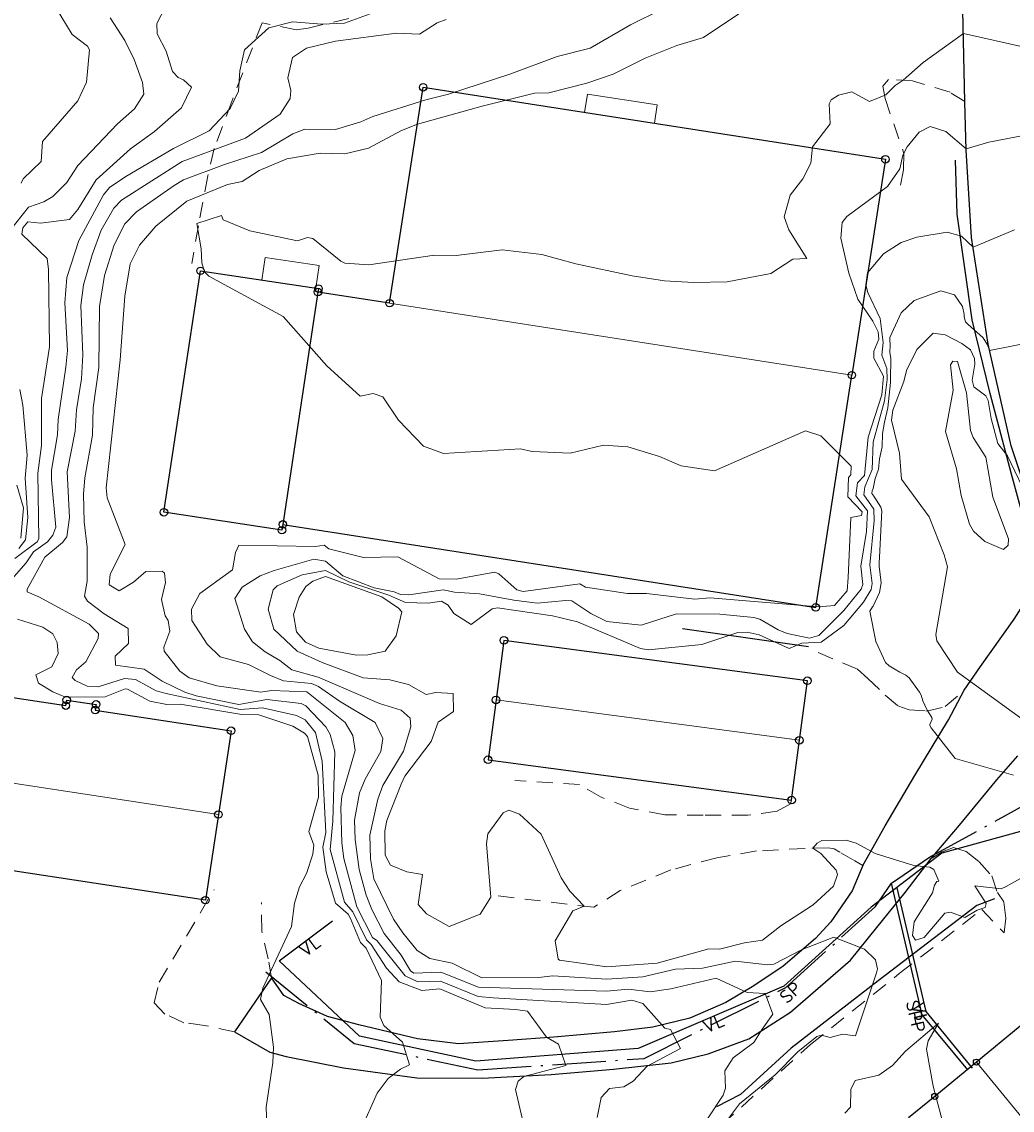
# Model space of a CAD drawing. Header units: metres. Extents: x 0 to 385757, y 0 to 6885278.
# Tile 13 of 108: x 308536 to 308629, y 6884103 to 6884204. Entities that reach past the tile are written whole.
import ezdxf

# ---------------------------------------------------------------- set-up
doc = ezdxf.new("R2010")
doc.units = ezdxf.units.M
doc.linetypes.add('Spillvann', pattern=[7, 5, -0.9, 0.2, -0.9])
doc.linetypes.add('STVEGKANT', pattern=[2.5, 1.5, -1])
for name, color, linetype, lineweight in [('_Hjelpelinjer', 7, 'Continuous', 0), ('K--DI---05041--TakoverbyggKant-OVERBYGG', 8, 'Continuous', 9), ('K--DI---05080--Bygningslinje-HUSDIV', 8, 'Continuous', 9), ('K--DI---05081--Taksprang-HUSDIV', 8, 'Continuous', 9), ('K--DI---07007--AnnetVegarealAvgrensning-STVEGKANT', 252, 'STVEGKANT', 20), ('K--DI---07018--Vegdekkekant-VKANT', 250, 'Continuous', 25), ('K--DI---08000--LednTraseseksjon-Spillvann', 3, 'Spillvann', 25), ('K--DI---08000--LednTraseseksjon-SPP', 3, 'Spillvann-Pump', 25), ('K--DI---08000--LednTraseseksjon-Vann', 5, 'Continuous', 25), ('K--DI---Høydekurve-KURVE', 8, 'Continuous', 9), ('K--DI---Høydekurve-TKURVE', 7, 'Continuous', 20), ('K--DI---Mønelinje-HUSDIV', 8, 'Continuous', 9)]:
    doc.layers.add(name, color=color, linetype=linetype, lineweight=lineweight)
for name, color, linetype in [('K--DI---', 7, 'Continuous'), ('K--DI---05009--TaksprangBunn', 9, 'Continuous'), ('K--DI---05014--Takkant-HUS_PRIKK', 8, 'Continuous'), ('K--DI---09111--KantUtsnitt', 9, 'Continuous'), ('K--DI---Gjerde', 9, 'Continuous'), ('K--DI---LednTraseseksjon-SP-Sosiinfo', 9, 'Continuous'), ('K--DI---LednTraseseksjon-SPP-Sosiinfo', 9, 'Continuous'), ('K--DI---LednTraseseksjon-VL-Sosiinfo', 9, 'Continuous'), ('K--DI---VegAnnenAvgrensning', 9, 'Continuous'), ('K--DI---VeggrøftÅpen', 153, 'Continuous')]:
    doc.layers.add(name, color=color, linetype=linetype)
doc.layers.add('K--DI---HUS_PRIKK', color=7, linetype='Continuous', true_color=0x000000)
doc.styles.add('Focus CAT', font='isocpeur.ttf')
doc.styles.get("Standard").update_dxf_attribs({"font": 'isocpeur.ttf'})
doc.linetypes.add('Spillvann-Pump', pattern='A,5,-1,[8,bds.shx,S=100,R=-90,X=-3.5,Y=0],0,-1', length=7)
doc.dimstyles.new('Civil Tools', dxfattribs={"dimtxt": 2.5, "dimasz": 3, "dimexe": 0, "dimexo": 0, "dimgap": 2, "dimtad": 1, "dimdec": 0, "dimzin": 0, "dimdsep": 46, "dimtxsty": 'Standard', "dimblk1": 'OBLIQUE', "dimblk2": 'OBLIQUE', "dimsah": 1, "dimtsz": 1.5, "dimcen": 4, "dimadec": 0, "dimazin": 0, "dimtfac": 1, "dimtdec": 4, "dimtix": 1, "dimtmove": 0, "dimatfit": 3, "dimfxl": 1, "dimtolj": 1, "dimtzin": 0, "dimarcsym": 0})

# ---------------------------------------------------------------- blocks, each defined once
blk = doc.blocks.new('BDS199')
at = {"layer": 'K--DI---'}
blk.add_circle((0, 0), 5, dxfattribs=at)
blk = doc.blocks.new('*D137')
at = {"layer": '_Hjelpelinjer', "color": 0, "linetype": 'Continuous', "lineweight": -2, "transparency": 16777216}
for p, q in [((308693.23, 6884473.63), (308693.23, 6884475.46)), ((308693.56, 6884473.03), (308693.23, 6884473.63)), ((308693.56, 6884472.4), (308693.56, 6884473.03))]:
    blk.add_line(p, q, dxfattribs=at)
at = {"layer": 'Defpoints', "color": 0, "linetype": 'Continuous', "transparency": 16777216}
for p in [(308693.23, 6884474.23), (308693.56, 6884472.4), (0, 0)]:
    blk.add_point(p, dxfattribs=at)
at = {"layer": '_Hjelpelinjer', "color": 0, "linetype": 'Continuous', "transparency": 16777216, "insert": (308692.9, 6884474.94), "char_height": 0.25, "attachment_point": 5, "rotation": 90}
blk.add_mtext('\\A1;308694', dxfattribs=at)
blk = doc.blocks.new('_Oblique')
at = {"color": 0, "linetype": 'ByBlock', "lineweight": -2}
blk.add_line((-0.5, -0.5), (0.5, 0.5), dxfattribs=at)
blk = doc.blocks.new('*D139')
at = {"layer": '_Hjelpelinjer', "color": 0, "linetype": 'Continuous', "lineweight": -2, "transparency": 16777216}
for p, q in [((308692.53, 6884448.54), (308693.13, 6884449.54)), ((308693.13, 6884449.54), (308695.18, 6884449.54)), ((308690.48, 6884448.54), (308692.53, 6884448.54))]:
    blk.add_line(p, q, dxfattribs=at)
at = {"layer": 'Defpoints', "color": 0, "linetype": 'Continuous', "transparency": 16777216}
for p in [(308693.73, 6884449.54), (308690.48, 6884448.54), (0, 0)]:
    blk.add_point(p, dxfattribs=at)
at = {"layer": '_Hjelpelinjer', "color": 0, "linetype": 'Continuous', "transparency": 16777216, "insert": (308694.55, 6884449.86), "char_height": 0.25, "attachment_point": 5}
blk.add_mtext('\\A1;6884449', dxfattribs=at)
blk = doc.blocks.new('*D141')
at = {"layer": '_Hjelpelinjer', "color": 0, "linetype": 'Continuous', "lineweight": -2, "transparency": 16777216}
for p, q in [((308672.53, 6884476.78), (308672.53, 6884478.58)), ((308672.25, 6884476.48), (308672.53, 6884476.78)), ((308672.25, 6884475.88), (308672.25, 6884476.48))]:
    blk.add_line(p, q, dxfattribs=at)
at = {"layer": 'Defpoints', "color": 0, "linetype": 'Continuous', "transparency": 16777216}
for p in [(308672.53, 6884477.38), (308672.25, 6884475.88), (0, 0)]:
    blk.add_point(p, dxfattribs=at)
at = {"layer": '_Hjelpelinjer', "color": 0, "linetype": 'Continuous', "transparency": 16777216, "insert": (308672.2, 6884478.08), "char_height": 0.25, "attachment_point": 5, "rotation": 90}
blk.add_mtext('\\A1;308672', dxfattribs=at)

msp = doc.modelspace()

# ---------------------------------------------------------------- linework, layer by layer
at = {"layer": 'K--DI---05009--TaksprangBunn', "linetype": 'Continuous'}
msp.add_polyline3d([(308563.9, 6884179.04, 18.19), (308560.62, 6884157.32, 18.2)], dxfattribs=at)
at = {"layer": 'K--DI---05014--Takkant-HUS_PRIKK', "elevation": 18.19, "flags": 128}
msp.add_lwpolyline([(308570.6, 6884178), (308563.9, 6884179.04)], dxfattribs=at)
at = {"layer": 'K--DI---05014--Takkant-HUS_PRIKK'}
for points in [[(308570.6, 6884178, 18.19), (308573.74, 6884198.18, 17.99), (308616.96, 6884191.45, 18.1), (308613.82, 6884171.27, 18.19)], [(308560.62, 6884157.32, 19.36), (308560.54, 6884156.78, 19.36), (308549.5, 6884158.45, 17.96), (308552.92, 6884181.02, 17.96), (308563.95, 6884179.36, 19.36), (308563.9, 6884179.04, 19.36)], [(308560.62, 6884157.32, 18.2), (308610.44, 6884149.56, 18.2), (308613.82, 6884171.27, 18.19)], [(308609.66, 6884142.7, 18.29), (308581.29, 6884146.48, 18.29), (308580.55, 6884140.91, 20.49), (308579.81, 6884135.32, 18.29), (308608.18, 6884131.55, 18.29), (308608.92, 6884137.14, 20.49), (308609.66, 6884142.7, 18.29)], [(308540.33, 6884140.38, 11.53), (308540.41, 6884140.9, 11.33), (308543.16, 6884140.49, 11.33), (308543.08, 6884139.96, 11.53), (308555.78, 6884138.03, 11.53), (308554.59, 6884130.2, 14.6), (308553.38, 6884122.19, 11.53), (308530.65, 6884125.65, 11.53), (308531.87, 6884133.66, 14.6), (308533.06, 6884141.49, 11.53), (308540.33, 6884140.38, 11.53)], [(308634.55, 6884088.02, 16.97), (308634.93, 6884087.56, 16.97), (308638.83, 6884090.76, 19.13), (308642.93, 6884094.12, 16.97), (308629.57, 6884110.41, 16.97), (308625.47, 6884107.05, 19.13), (308621.57, 6884103.85, 16.97), (308619.13, 6884101.85, 15.61), (308627.16, 6884092.07, 15.62), (308629.59, 6884094.07, 16.97), (308630.41, 6884093.06, 16.97)]]:
    msp.add_polyline3d(points, dxfattribs=at)
at = {"layer": 'K--DI---05041--TakoverbyggKant-OVERBYGG'}
for points in [[(308588.83, 6884195.83, 17.3), (308595.36, 6884194.81, 17.28), (308595.63, 6884196.54, 16.79), (308589.1, 6884197.55, 16.78), (308588.83, 6884195.83, 17.3)], [(308558.65, 6884180.16, 17.12), (308558.97, 6884182.27, 16.99), (308564.02, 6884181.51, 16.99), (308563.7, 6884179.39, 17.12), (308558.65, 6884180.16, 17.12)]]:
    msp.add_polyline3d(points, dxfattribs=at)
at = {"layer": 'K--DI---05080--Bygningslinje-HUSDIV', "elevation": 18.19, "flags": 128}
msp.add_lwpolyline([(308570.6, 6884178), (308613.82, 6884171.27)], dxfattribs=at)
at = {"layer": 'K--DI---05081--Taksprang-HUSDIV', "elevation": 19.36, "flags": 128}
msp.add_lwpolyline([(308563.9, 6884179.04), (308560.62, 6884157.32)], dxfattribs=at)
at = {"layer": 'K--DI---07007--AnnetVegarealAvgrensning-STVEGKANT'}
for points in [[(308566.8, 6884204.62, 11.97), (308562.99, 6884203.71, 12.05), (308561.88, 6884203.56, 12.02), (308558.68, 6884204.19, 11.81), (308555.84, 6884196.86, 11.79), (308554.19, 6884192.45, 11.76), (308553.61, 6884189.89, 11.79), (308552.72, 6884185.23, 11.87), (308552.12, 6884181.71, 11.8)], [(308617.25, 6884198.92, 11.87), (308616.72, 6884198.29, 12.01), (308616.92, 6884197.13, 12.12), (308618.69, 6884192, 12.04), (308618.66, 6884190.45, 11.95), (308618.36, 6884189.04, 11.83)], [(308624.39, 6884196.85, 12.65), (308623, 6884197.71, 12.46), (308619.49, 6884198.77, 12.08), (308617.25, 6884198.92, 11.87)], [(308614.34, 6884143.78, 14.59), (308609.87, 6884145.69, 14.45)], [(308614.34, 6884143.78, 14.59), (308615.32, 6884142.92, 14.65), (308616.95, 6884141.37, 14.75), (308618.12, 6884140.36, 14.79), (308619.17, 6884139.97, 14.9), (308620.81, 6884139.87, 15.19), (308622.55, 6884140.28, 15.49), (308624.32, 6884141.81, 15.77)], [(308608.18, 6884131.55, 14.18), (308608.09, 6884131.2, 14.18), (308606.84, 6884130.5, 14.19), (308604.1, 6884130.14, 14.17), (308599.93, 6884130.13, 14.19), (308596.34, 6884130.18, 14.19), (308593.03, 6884130.79, 14.19), (308590.38, 6884131.83, 14.19), (308588.35, 6884132.99, 14.17), (308582.3, 6884133.37, 14.11)], [(308614.84, 6884125.43, 13.86), (308614.09, 6884125.86, 13.87), (308612.7, 6884126.69, 13.9), (308612.17, 6884126.98, 13.92), (308611.59, 6884127.08, 13.95), (308609.46, 6884127.02, 14.03), (308604.9, 6884126.79, 14.15), (308601.19, 6884126.14, 14.14), (308596.88, 6884125.02, 14.11), (308592.17, 6884123.08, 14.13), (308589.69, 6884121.53, 14.01), (308580.65, 6884122.6, 13.9)], [(308621.24, 6884126.09, 14.17), (308622.25, 6884126.72, 14.33), (308623.32, 6884127.12, 14.39), (308624.52, 6884126.74, 14.4), (308625.72, 6884125.76, 14.34), (308626.91, 6884124.46, 14.17), (308627.43, 6884122.91, 13.99)], [(308556.1, 6884109.87, 7.69), (308553.3, 6884110.48, 7.69), (308551.35, 6884110.74, 7.5), (308549.58, 6884111.55, 7.42), (308548.58, 6884112.58, 7.4), (308549.06, 6884114.54, 7.5), (308554.19, 6884123.19, 7.63)], [(308559.57, 6884114.93, 7.98), (308559.24, 6884116.7, 7.93), (308558.64, 6884119.31, 7.89), (308558.63, 6884121.98, 7.74)], [(308628.06, 6884119.13, 13.55), (308628.21, 6884120.52, 13.77), (308628.04, 6884122.03, 13.94), (308627.43, 6884122.91, 13.99)], [(308645.22, 6884072.6, 13.22), (308620.81, 6884077.49, 12.98), (308619.28, 6884078.55, 12.93), (308616.83, 6884081.28, 12.94), (308613.46, 6884087.38, 12.94), (308612.14, 6884089.66, 12.94), (308610.65, 6884091.22, 12.95), (308607.29, 6884094.21, 12.93), (308604.47, 6884095.54, 12.75), (308602.02, 6884097.14, 12.76), (308601.5, 6884098.13, 12.69), (308601.01, 6884100, 12.71), (308601.64, 6884101.18, 12.67), (308609.96, 6884108.7, 12.81), (308618.25, 6884115.33, 12.99), (308625.97, 6884121.32, 13.6), (308628.06, 6884119.13, 13.55)]]:
    msp.add_polyline3d(points, dxfattribs=at)
at = {"layer": 'K--DI---07018--Vegdekkekant-VKANT'}
for points in [[(308631.63, 6884155.84, 16.17), (308628.73, 6884164.65, 15.74), (308626.55, 6884174.15, 14.95), (308625.01, 6884184.14, 13.9), (308624.5, 6884192.31, 13.01), (308624.39, 6884196.85, 12.65)], [(308624.32, 6884141.81, 15.77), (308625.86, 6884144.04, 16.08), (308628.99, 6884148.47, 16.38), (308630.23, 6884150.43, 16.4), (308630.99, 6884151.83, 16.45), (308631.52, 6884153.35, 16.41), (308631.65, 6884154.03, 16.35), (308631.63, 6884155.84, 16.17)], [(308556.1, 6884109.87, 7.69), (308559.41, 6884107.98, 8.04), (308560.93, 6884107.59, 8.16), (308566.28, 6884106.51, 8.61), (308573.14, 6884105.57, 9.11), (308579.27, 6884105.54, 9.48), (308585.72, 6884105.88, 9.88), (308591.53, 6884106.39, 10.55), (308596.94, 6884106.98, 11.01), (308600.38, 6884107.82, 11.38), (308604.18, 6884109.22, 11.85), (308608.08, 6884111.72, 12.21), (308611.35, 6884114.57, 12.66), (308613.69, 6884116.57, 13.08), (308616.16, 6884119.65, 13.4), (308618.8, 6884122.91, 13.83), (308621.24, 6884126.09, 14.17)], [(308614.84, 6884125.43, 13.86), (308613.84, 6884123.06, 13.57), (308611.84, 6884120.16, 13.24), (308610.43, 6884118.61, 12.89), (308607.39, 6884116.03, 12.32), (308604.65, 6884114.17, 11.86), (308602.03, 6884112.61, 11.46), (308598.66, 6884111.17, 11.05), (308595.22, 6884110.33, 10.76), (308591.64, 6884109.87, 10.53), (308585.97, 6884109.37, 10.04), (308581.68, 6884109.07, 9.57), (308577.03, 6884108.75, 9.29), (308573.2, 6884109.22, 9.08), (308567.73, 6884110.54, 8.68), (308564.78, 6884111.33, 8.42), (308562.11, 6884112.52, 8.28), (308560.71, 6884113.27, 8.03), (308559.57, 6884114.93, 7.98)]]:
    msp.add_polyline3d(points, dxfattribs=at)
at = {"layer": 'K--DI---08000--LednTraseseksjon-Spillvann'}
msp.add_polyline3d([(308559.02, 6884115.5, 8.01), (308567.28, 6884108.8, 8.71), (308578.85, 6884106.32, 9.42), (308594.39, 6884107.4, 10.89), (308607.66, 6884114.03, 12.24), (308616.02, 6884121.59, 13.58), (308617.54, 6884123.78, 0), (308621.09, 6884126.21, 14.39), (308646.25, 6884140.08, 17.14)], dxfattribs=at)
at = {"layer": 'K--DI---08000--LednTraseseksjon-SPP'}
msp.add_lwpolyline([(308624.65, 6884106.32), (308620.4, 6884111.47), (308617.54, 6884123.78)], dxfattribs=at)
at = {"layer": 'K--DI---08000--LednTraseseksjon-Vann'}
for points in [[(308649.5, 6884134.09), (308622.23, 6884126.6), (308615.62, 6884121.54), (308607.45, 6884114.16), (308593.84, 6884108.32), (308578.67, 6884107.15), (308567.78, 6884109.49), (308560.27, 6884116.51)], [(308625.11, 6884106.48), (308620.78, 6884111.79), (308618.07, 6884123.35)], [(308560.27, 6884116.51), (308565.27, 6884120.26)]]:
    msp.add_lwpolyline(points, dxfattribs=at)
at = {"layer": 'K--DI---09111--KantUtsnitt', "linetype": 'Continuous'}
for points in [[(308624.39, 6884196.85, 12.65), (308624.05, 6884212.48, 11.05)], [(308631.63, 6884155.84, 16.17), (308628.73, 6884164.65, 15.74), (308626.55, 6884174.15, 14.95), (308625.01, 6884184.14, 13.9), (308624.5, 6884192.31, 13.01), (308624.39, 6884196.85, 12.65)], [(308624.32, 6884141.81, 15.77), (308625.86, 6884144.04, 16.08), (308628.99, 6884148.47, 16.38), (308630.23, 6884150.43, 16.4), (308630.99, 6884151.83, 16.45), (308631.52, 6884153.35, 16.41), (308631.65, 6884154.03, 16.35), (308631.63, 6884155.84, 16.17)], [(308614.84, 6884125.43, 13.86), (308616.95, 6884129.15, 14.36), (308619.71, 6884133.84, 14.82), (308622.85, 6884139.05, 15.44), (308624.32, 6884141.81, 15.77)], [(308621.24, 6884126.09, 14.17), (308623.89, 6884129.21, 14.69), (308627.38, 6884133.45, 15.08), (308629.34, 6884135.67, 15.13)], [(308556.1, 6884109.87, 7.69), (308559.41, 6884107.98, 8.04), (308560.93, 6884107.59, 8.16), (308566.28, 6884106.51, 8.61), (308573.14, 6884105.57, 9.11), (308579.27, 6884105.54, 9.48), (308585.72, 6884105.88, 9.88), (308591.53, 6884106.39, 10.55), (308596.94, 6884106.98, 11.01), (308600.38, 6884107.82, 11.38), (308604.18, 6884109.22, 11.85), (308608.08, 6884111.72, 12.21), (308611.35, 6884114.57, 12.66), (308613.69, 6884116.57, 13.08), (308616.16, 6884119.65, 13.4), (308618.8, 6884122.91, 13.83), (308621.24, 6884126.09, 14.17)], [(308614.84, 6884125.43, 13.86), (308613.84, 6884123.06, 13.57), (308611.84, 6884120.16, 13.24), (308610.43, 6884118.61, 12.89), (308607.39, 6884116.03, 12.32), (308604.65, 6884114.17, 11.86), (308602.03, 6884112.61, 11.46), (308598.66, 6884111.17, 11.05), (308595.22, 6884110.33, 10.76), (308591.64, 6884109.87, 10.53), (308585.97, 6884109.37, 10.04), (308581.68, 6884109.07, 9.57), (308577.03, 6884108.75, 9.29), (308573.2, 6884109.22, 9.08), (308567.73, 6884110.54, 8.68), (308564.78, 6884111.33, 8.42), (308562.11, 6884112.52, 8.28), (308560.71, 6884113.27, 8.03), (308559.57, 6884114.93, 7.98)], [(308559.57, 6884114.93, 7.98), (308556.1, 6884109.87, 7.69)]]:
    msp.add_polyline3d(points, dxfattribs=at)
at = {"layer": 'K--DI---Gjerde', "linetype": 'Continuous', "elevation": 14.61}
msp.add_lwpolyline([(308609.77, 6884145.86), (308597.99, 6884147.54)], dxfattribs=at)
at = {"layer": 'K--DI---Gjerde', "linetype": 'Continuous'}
msp.add_polyline3d([(308627.17, 6884122.33, 15.56), (308625.5, 6884121.69, 15.46), (308616.29, 6884114.65, 14.72), (308608.16, 6884108.36, 13.15), (308603.42, 6884104.04, 13.12), (308601.16, 6884102.86, 13.02)], dxfattribs=at)
at = {"layer": 'K--DI---Høydekurve-KURVE', "flags": 128}
for points, elevation in [([(308534.61, 6884151.42), (308536.61, 6884153.72), (308537.3, 6884154.74), (308538.62, 6884155.69), (308539.11, 6884156.3), (308539.4, 6884157.06), (308539, 6884161.47), (308538.99, 6884162.39), (308539.56, 6884165.68), (308539.62, 6884167.12), (308540.34, 6884172.02), (308540.49, 6884173.57), (308540.23, 6884178.03), (308540.41, 6884180.39), (308541.56, 6884183.86), (308543.86, 6884188.13), (308544.42, 6884188.81), (308545.94, 6884189.83), (308550.41, 6884192.45), (308553.74, 6884194.1), (308555.71, 6884196.19), (308556.46, 6884197.81), (308556.61, 6884199.71), (308557.02, 6884201.69), (308559.32, 6884203.73), (308561.51, 6884204.3), (308564.28, 6884204.08), (308566.38, 6884204.17), (308571.54, 6884206.03)], 8), ([(308535.57, 6884154.14), (308537.64, 6884155.7), (308537.82, 6884155.97), (308537.7, 6884162.11), (308538.06, 6884164.69), (308538.04, 6884169.1), (308538.81, 6884173.92), (308538.72, 6884181.13), (308538.58, 6884182.18), (308536.21, 6884184.46), (308536.3, 6884185.03), (308536.78, 6884185.59), (308537.96, 6884185.48), (308540.66, 6884185.81), (308541.46, 6884186.76), (308543.16, 6884189.53), (308546.38, 6884192.44), (308548.62, 6884194.04), (308551.14, 6884196.26), (308552.08, 6884198.2), (308551.32, 6884198.89), (308550.82, 6884199.1), (308550.29, 6884199.66), (308549.7, 6884201.56), (308548.88, 6884203.19), (308548.85, 6884204.13), (308549.66, 6884205.7)], 7), ([(308590.01, 6884101.87), (308590.38, 6884103.76), (308591.15, 6884104.6), (308592.5, 6884104.75), (308593.38, 6884105.28), (308594.68, 6884106.67), (308597.81, 6884108.33), (308596.86, 6884110.1), (308596.33, 6884110.24), (308594.29, 6884112.53), (308593.24, 6884112.83), (308590.88, 6884112.43), (308580.29, 6884113.07), (308578.87, 6884113.19), (308575.35, 6884114.63), (308573.23, 6884114.55), (308572.07, 6884115.13), (308569.4, 6884118.43), (308569.01, 6884118.71), (308567.55, 6884121.57), (308566.33, 6884126.09), (308566.12, 6884127.54), (308566.05, 6884130.86), (308566.15, 6884131.92), (308567.39, 6884136.19), (308567.17, 6884137.59), (308566.46, 6884138.8), (308562.86, 6884141.66), (308559.57, 6884141.78), (308558.55, 6884141.63), (308554.46, 6884142.24), (308551.87, 6884142.97), (308550.98, 6884143.59), (308549.51, 6884145.48), (308549.5, 6884145.84), (308550.05, 6884147.33), (308549.89, 6884148.32), (308549.63, 6884148.76), (308549.26, 6884150.29), (308549.65, 6884151.9), (308549.57, 6884152.75), (308549.35, 6884152.95), (308547.81, 6884152.93), (308546.67, 6884151.91), (308545.32, 6884151.12), (308544.37, 6884151.66), (308544.48, 6884152.68), (308545.88, 6884155.45), (308544.21, 6884159.81), (308544.11, 6884160.75), (308545.41, 6884172.71), (308545.85, 6884178.65), (308546.35, 6884181.66), (308547.23, 6884183.42), (308548.75, 6884185.21), (308551.65, 6884187.53), (308555.45, 6884189.1), (308556.81, 6884189.37), (308558.4, 6884190.39), (308560.98, 6884191.5), (308564.11, 6884192.03), (308566.43, 6884191.95), (308568.63, 6884192.48), (308571.7, 6884194.13), (308573.22, 6884194.72), (308579.25, 6884196.41), (308584.16, 6884197.62), (308585.48, 6884197.67), (308589.04, 6884198.56), (308591.49, 6884199.39), (308594.48, 6884200.89), (308597.46, 6884202.08), (308599.95, 6884202.82), (308604.01, 6884205.53)], 11), ([(308535.06, 6884184.73), (308536.84, 6884186.98), (308538.27, 6884187.48), (308539.11, 6884187.97), (308540.43, 6884189.29), (308541.45, 6884190.88), (308545.17, 6884194.75), (308546.76, 6884196.15), (308547.63, 6884197.54), (308547.51, 6884198.63), (308546.71, 6884200.77), (308545.86, 6884202.54), (308544.48, 6884204.67)], 6), ([(308567.91, 6884100.72), (308569.43, 6884104.15), (308570.48, 6884105.51), (308571.62, 6884106.39), (308572.47, 6884106.8), (308571.81, 6884108.92), (308570.07, 6884110.49), (308569.72, 6884111.27), (308569.84, 6884114.69), (308568.4, 6884117.69), (308567.89, 6884118.23), (308566.94, 6884120.49), (308566.74, 6884120.88), (308565.55, 6884121.91), (308564.66, 6884124.83), (308564.37, 6884127.16), (308564.65, 6884128.51), (308564.31, 6884135.2), (308563.66, 6884137.88), (308562.71, 6884139.06), (308561.91, 6884139.46), (308558.72, 6884140.18), (308556.64, 6884140.01), (308549.71, 6884141.51), (308548.79, 6884141.76), (308546.85, 6884142.82), (308545.8, 6884142.91), (308543.34, 6884142.14), (308542.34, 6884142.21), (308541.2, 6884142.72), (308540.91, 6884143.01), (308541.32, 6884143.72), (308542.21, 6884144.47), (308543.35, 6884146.65), (308543.37, 6884147.12), (308542.51, 6884148), (308537.8, 6884150.56), (308536.71, 6884151.01), (308536.7, 6884151.25), (308538.37, 6884154.24), (308540.03, 6884155.61), (308540.41, 6884156.15), (308540.66, 6884157.96), (308540.46, 6884162.24), (308541.19, 6884166.02), (308541.33, 6884168.04), (308541.79, 6884170.91), (308541.92, 6884173.18), (308541.74, 6884177.77), (308541.97, 6884179.72), (308542.8, 6884182.51), (308543.64, 6884184.83), (308544.81, 6884186.88), (308545.53, 6884187.63), (308551.21, 6884191.24), (308557.14, 6884193.41), (308560.37, 6884195.65), (308561.31, 6884197.13), (308561.38, 6884197.89), (308561.08, 6884199.07), (308561.53, 6884200.95), (308562.82, 6884201.84), (308565.55, 6884202.5), (308571.24, 6884203.23), (308573.39, 6884203.14), (308575.06, 6884204.19), (308575.89, 6884204.5)], 9), ([(308598.79, 6884099.46), (308601.78, 6884103.95), (308602, 6884104.62), (308601.95, 6884106.25), (308602.71, 6884107.44), (308604.65, 6884108.88), (308605.42, 6884110.13), (308606.44, 6884111.53), (308605.73, 6884113.48), (308604.04, 6884113.57), (308601.13, 6884114.89), (308596.91, 6884113.91), (308594.97, 6884113.63), (308592.93, 6884113.87), (308590.89, 6884113.69), (308578.9, 6884114.07), (308575.4, 6884115.46), (308572.86, 6884115.36), (308572.54, 6884115.59), (308571.68, 6884117.06), (308570.08, 6884119.09), (308568.94, 6884121.32), (308568.4, 6884122.65), (308567.77, 6884125.07), (308567.37, 6884127.87), (308567.33, 6884129.67), (308567.79, 6884132.23), (308568.33, 6884133.51), (308569.77, 6884136.1), (308569.98, 6884137.3), (308569.26, 6884138.81), (308565.92, 6884140.8), (308563.96, 6884142.18), (308563.3, 6884142.44), (308560.69, 6884142.68), (308559.47, 6884143.18), (308557.41, 6884144.22), (308554.76, 6884144.95), (308553.53, 6884146.13), (308552.12, 6884148.34), (308552.08, 6884149.38), (308552.87, 6884150.86), (308555.91, 6884153.08), (308556.2, 6884154.68), (308556.51, 6884155.38), (308563.67, 6884155.24), (308564.47, 6884155.37), (308564.93, 6884155.04), (308568.17, 6884154.21), (308571.36, 6884154.28), (308575.22, 6884152.24), (308576.82, 6884152.2), (308580.45, 6884152.85), (308580.81, 6884152.69), (308582.51, 6884151.2), (308583.1, 6884151.05), (308588.4, 6884151.75), (308588.93, 6884151.46), (308592.83, 6884150.85), (308594.63, 6884150.86), (308599.12, 6884150.34), (308600.56, 6884150.44), (308610.7, 6884149.6), (308612.19, 6884149.75), (308613.39, 6884151.12), (308613.49, 6884152.36), (308613.72, 6884157.95), (308614.73, 6884158.15), (308614.77, 6884158.48), (308613.44, 6884159.88), (308613.5, 6884161.69), (308613.71, 6884161.94), (308613.75, 6884162.77), (308610.92, 6884165.59), (308609.5, 6884166.05), (308600.97, 6884162.31), (308597.85, 6884162.8), (308595.85, 6884163.67), (308592.88, 6884164.58), (308590.6, 6884164.71), (308587.49, 6884163.97), (308583.93, 6884164.12), (308582.83, 6884164.37), (308575.64, 6884163.93), (308573.76, 6884164.62), (308571.43, 6884167.06), (308569.96, 6884169.23), (308569.05, 6884169.55), (308567.85, 6884169.32), (308564.73, 6884172.13), (308560.65, 6884176.74), (308553.71, 6884180.51), (308553.28, 6884180.94), (308553.05, 6884181.76), (308552.99, 6884183.09), (308552.58, 6884185.44), (308554.88, 6884186.2), (308555.04, 6884185.8), (308557.53, 6884184.75), (308561.99, 6884183.83), (308562.91, 6884184.14), (308563.43, 6884184.05), (308566.04, 6884181.92), (308566.41, 6884181.75), (308568.65, 6884181.58), (308574.8, 6884182.47), (308576.82, 6884182.44), (308581.12, 6884182.97), (308584.84, 6884182.56), (308588.02, 6884181.69), (308593.28, 6884180.54), (308596.3, 6884180.1), (308599, 6884179.93), (308602.17, 6884179.99), (308606.23, 6884180.78), (308608.31, 6884182.1), (308609.6, 6884182.17), (308607.92, 6884184.84), (308607.48, 6884186.07), (308608.05, 6884188.09), (308609.23, 6884189.63), (308609.99, 6884191.09), (308610.14, 6884192.61), (308611.8, 6884194.77), (308611.69, 6884196.64), (308611.88, 6884196.99), (308612.58, 6884197.43), (308613.82, 6884197.75), (308615.47, 6884196.86), (308617.01, 6884197.47), (308617.86, 6884198.34), (308618.63, 6884198.83), (308620.49, 6884200.48), (308624.25, 6884203.2), (308630.1, 6884201.89)], 12), ([(308601.81, 6884101.17), (308603.33, 6884103.15), (308606.66, 6884105.85), (308608.76, 6884108.01), (308610.55, 6884109.44), (308610.97, 6884109.57), (308611.79, 6884109.36), (308612.94, 6884109.66), (308614.17, 6884109.51), (308616.12, 6884115.41), (308616.21, 6884115.78), (308616.03, 6884116.61), (308615.01, 6884117.61), (308612.14, 6884118.74), (308609.19, 6884117.59), (308606.52, 6884116.21), (308605.98, 6884116.15), (308602.9, 6884116.48), (308599.87, 6884115.85), (308597.32, 6884115.75), (308594.27, 6884115.04), (308590.9, 6884114.82), (308585.86, 6884115.11), (308584.51, 6884114.95), (308579.21, 6884114.94), (308576.45, 6884116.3), (308574.36, 6884116.75), (308573.19, 6884117.49), (308571.83, 6884119.14), (308570.97, 6884120.41), (308569.14, 6884124.18), (308568.83, 6884126.05), (308568.76, 6884128.27), (308569.51, 6884131.64), (308569.97, 6884132.9), (308571.9, 6884136.13), (308572.59, 6884138.4), (308572.51, 6884139.19), (308571.68, 6884139.94), (308569.67, 6884140.56), (308563.92, 6884143.04), (308561.45, 6884143.71), (308560.34, 6884144.59), (308558.96, 6884145.39), (308557.77, 6884146.34), (308557.05, 6884147.51), (308556.13, 6884150.4), (308556.83, 6884151.45), (308558.5, 6884152.51), (308559.81, 6884153.02), (308563.51, 6884154.06), (308564.61, 6884153.88), (308566.23, 6884152.5), (308569.15, 6884151.38), (308571.04, 6884151.01), (308571.61, 6884150.76), (308572.39, 6884150.73), (308575.62, 6884151.19), (308576.67, 6884150.98), (308579.01, 6884150.83), (308582.21, 6884150.22), (308584.41, 6884149.97), (308587.07, 6884150.21), (308587.64, 6884150.18), (308589.42, 6884148.98), (308590.9, 6884148.25), (308594.12, 6884147.91), (308597.44, 6884148.96), (308601.47, 6884148.92), (308604.64, 6884148.63), (308605.23, 6884148.45), (308606.93, 6884147.47), (308607.76, 6884147.13), (308609.86, 6884146.67), (308610.74, 6884146.93), (308613.08, 6884149.27), (308614.7, 6884151.27), (308614.86, 6884151.7), (308614.66, 6884153.4), (308615.19, 6884156.66), (308615.29, 6884158.58), (308614.19, 6884159.98), (308614.36, 6884161.21), (308614.99, 6884161.9), (308615.33, 6884165.48), (308616.61, 6884169.44), (308616.78, 6884171.17), (308615.88, 6884172.86), (308615.89, 6884173.51), (308616.34, 6884174.62), (308616.28, 6884175.33), (308615.79, 6884176.3), (308614.38, 6884178.38), (308613.54, 6884180.81), (308612.79, 6884184.07), (308612.9, 6884185.54), (308613.36, 6884186.1), (308617.16, 6884188.9), (308618.3, 6884190.55), (308618.6, 6884191.84), (308619, 6884192.61), (308620.12, 6884193.97), (308621.14, 6884194.5), (308622.62, 6884194.06), (308624.5, 6884192.44), (308626.64, 6884193.06), (308630.18, 6884193.73)], 13), ([(308631.57, 6884125.33), (308628.26, 6884123.46), (308627.77, 6884123.24), (308625.33, 6884123.53), (308626.37, 6884121.88), (308626.27, 6884121.5), (308625.55, 6884121.26), (308624.38, 6884120.56), (308623.04, 6884121.08), (308622.5, 6884120.98), (308620.59, 6884118.71), (308619.78, 6884118.44), (308619.48, 6884118.89), (308619.65, 6884120.18), (308621.36, 6884122.88), (308621.54, 6884123.59), (308621.75, 6884123.95), (308621.95, 6884123.96), (308621.47, 6884125.06), (308621.1, 6884125.29), (308619.63, 6884125.44), (308616, 6884126.56), (308614.23, 6884127.51), (308613.29, 6884127.79), (308611.01, 6884127.76), (308610.57, 6884127.52), (308610.17, 6884127.04), (308610.93, 6884126.55), (308612.36, 6884125), (308612.47, 6884124.58), (308612.11, 6884123.5), (308610.19, 6884121.74), (308607.17, 6884119.79), (308605.47, 6884118.44), (308603.79, 6884118.2), (308601.44, 6884117.61), (308600.46, 6884117.63), (308595.63, 6884116.29), (308590.92, 6884115.95), (308586.5, 6884116.58), (308586.37, 6884116.68), (308586.09, 6884118.38), (308587.74, 6884121.2), (308588.79, 6884121.64), (308587.44, 6884123.02), (308586.64, 6884124.27), (308584.78, 6884128.35), (308582.75, 6884130.23), (308581.74, 6884130.59), (308581.21, 6884130.35), (308579.79, 6884128.38), (308579.65, 6884127.46), (308580.06, 6884122.47), (308579.07, 6884120.88), (308576.17, 6884119.74), (308574.05, 6884120.91), (308573.27, 6884121.79), (308573.69, 6884124.58), (308572.2, 6884124.84), (308570.67, 6884125.47), (308570.19, 6884126.41), (308570.14, 6884128.68), (308570.34, 6884129.65), (308571.67, 6884133.05), (308572.03, 6884133.77), (308574.5, 6884137.01), (308575.15, 6884138.82), (308576.56, 6884139.82), (308576.54, 6884141.5), (308574.93, 6884141.59), (308574.03, 6884141.43), (308572.36, 6884142.36), (308570.61, 6884142.79), (308568.12, 6884142.98), (308564.3, 6884144.41), (308561.95, 6884145.46), (308559.79, 6884147.52), (308559.26, 6884149.4), (308559.71, 6884151.19), (308560.1, 6884151.57), (308562.43, 6884152.59), (308564.61, 6884153), (308566.78, 6884151.94), (308570.54, 6884150.7), (308572.08, 6884150.02), (308574.2, 6884149.94), (308575.44, 6884150.14), (308576.08, 6884149.78), (308576.61, 6884148.98), (308578.22, 6884147.97), (308580.18, 6884149.41), (308580.7, 6884149.51), (308585.84, 6884148.78), (308588.17, 6884148.22), (308594.05, 6884145.72), (308594.81, 6884145.59), (308599.78, 6884146.1), (308603.16, 6884147.2), (308604.03, 6884147.24), (308605.16, 6884146.99), (308607.97, 6884145.71), (308609.13, 6884146.22), (308610.95, 6884146.3), (308613.07, 6884147.88), (308614.92, 6884150.04), (308615.62, 6884151.23), (308615.71, 6884151.78), (308615.51, 6884153.55), (308615.92, 6884157.65), (308615.86, 6884158.74), (308614.94, 6884160.09), (308615.04, 6884160.83), (308615.72, 6884162.46), (308615.8, 6884165.01), (308616.87, 6884168.88), (308617.12, 6884170.86), (308617.08, 6884171.88), (308616.62, 6884173.15), (308616.76, 6884174.32), (308616.47, 6884176.57), (308615.32, 6884178.99), (308615.13, 6884179.72), (308615.28, 6884180.84), (308616.78, 6884182.6), (308618.42, 6884183.67), (308619.88, 6884184.16), (308622.73, 6884184.62), (308624.08, 6884184.27), (308625.15, 6884183.23), (308629.04, 6884184.86)], 14), ([(308632, 6884137.49), (308623.69, 6884143.5), (308621.78, 6884146.44), (308621.68, 6884147.01), (308622.76, 6884153.34), (308622.46, 6884154.46), (308621.05, 6884158.03), (308618.45, 6884161.55), (308618.29, 6884163.99), (308617.53, 6884167.06), (308617.64, 6884167.99), (308618.69, 6884170.69), (308618.94, 6884171.71), (308619.89, 6884173.66), (308621.42, 6884175.18), (308622.53, 6884175.05), (308624.09, 6884174.22), (308624.9, 6884173.65), (308625.28, 6884172.82), (308625.33, 6884172.3), (308625.07, 6884170.79), (308625.22, 6884170.18), (308626.35, 6884169.35), (308626.57, 6884168.91), (308626.84, 6884167.21), (308627.47, 6884164.88), (308628.37, 6884163.73), (308630.47, 6884159.36)], 16), ([(308623.69, 6884172.53), (308624.54, 6884169.62), (308624.92, 6884166.1), (308625.16, 6884165.44), (308626.36, 6884163.6), (308627, 6884159.86), (308628.46, 6884155.98), (308628.45, 6884155.38), (308628.01, 6884154.98), (308626.25, 6884155.73), (308625.2, 6884156.69), (308624.81, 6884157.35), (308624.04, 6884160.01), (308623.61, 6884162.5), (308622.58, 6884166.01), (308623.29, 6884169.87), (308623.04, 6884172.24), (308623.25, 6884172.59), (308623.69, 6884172.53)], 17), ([(308535.95, 6884155.06), (308536.57, 6884155.88), (308536.78, 6884157.96), (308536.54, 6884161.64), (308536.71, 6884163.8), (308536.31, 6884168.47), (308536.04, 6884169.92)], 6), ([(308559.25, 6884097.92), (308559.05, 6884102.84), (308559.67, 6884107.03), (308559.75, 6884108.44), (308559.35, 6884111.51), (308558.53, 6884112.9), (308558.75, 6884113.97), (308561.43, 6884119.72), (308561.71, 6884121.92), (308562.18, 6884123.44), (308562.82, 6884124.67), (308563.41, 6884126.49), (308563.51, 6884127.32), (308563.05, 6884128.61), (308563.94, 6884131.82), (308563.93, 6884133.89), (308562.91, 6884137.48), (308562.64, 6884137.8), (308561.54, 6884138.46), (308558.36, 6884139.52), (308556.77, 6884139.56), (308551.02, 6884140.5), (308549.77, 6884140.48), (308548.18, 6884140.8), (308546.1, 6884141.92), (308545.87, 6884141.95), (308544, 6884141.2), (308540.3, 6884141.16), (308539.1, 6884141.66), (308537.77, 6884142.49), (308537.51, 6884143.27), (308539.03, 6884144.01), (308539.6, 6884145.25), (308539.53, 6884146.29), (308539.11, 6884147.09), (308538.17, 6884147.72), (308535.82, 6884148.46)], 8), ([(308622.42, 6884101.03), (308621.41, 6884104.81), (308620.79, 6884108.25), (308620.94, 6884109.05), (308621.91, 6884110.7), (308618.83, 6884108.09), (308617.61, 6884106.73), (308616.34, 6884105.82), (308614.14, 6884105.34), (308613.73, 6884104.49), (308613.69, 6884102.85), (308613.16, 6884102.29)], 13)]:
    msp.add_lwpolyline(points, dxfattribs=dict(at, elevation=elevation))
at = {"layer": 'K--DI---Høydekurve-TKURVE', "flags": 128}
for points, elevation in [([(308536.16, 6884189.23), (308536.35, 6884189.62), (308538.01, 6884191.24), (308538.16, 6884193.11), (308541.46, 6884196.92), (308542.27, 6884198.67), (308542.55, 6884201.69), (308542.35, 6884202.02), (308540.93, 6884203.1), (308539.34, 6884205.74)], 5), ([(308583.01, 6884101.8), (308582.38, 6884104.48), (308582.62, 6884105.28), (308583.14, 6884105.7), (308587.07, 6884106.74), (308586.4, 6884108.74), (308585.28, 6884109.4), (308583.48, 6884111.8), (308582.38, 6884111.98), (308579.55, 6884112.13), (308575.3, 6884113.91), (308573.6, 6884113.74), (308571.48, 6884114.55), (308570.31, 6884115.82), (308568.89, 6884118.05), (308568.45, 6884118.47), (308567.16, 6884121.1), (308566.4, 6884122), (308565.05, 6884126.92), (308565.28, 6884129.58), (308565.48, 6884136.05), (308565.05, 6884137.68), (308564.64, 6884138.4), (308562.78, 6884140.36), (308562.33, 6884140.56), (308559.13, 6884140.95), (308556.51, 6884140.47), (308552.52, 6884141.28), (308551.47, 6884141.62), (308549.35, 6884142.65), (308547.66, 6884143.79), (308544.96, 6884144.17), (308544.93, 6884145.01), (308546.19, 6884146.18), (308546.17, 6884147.58), (308543.9, 6884148.95), (308542.36, 6884150.15), (308542.06, 6884150.61), (308542.34, 6884152.02), (308542.34, 6884155.2), (308542.03, 6884157.57), (308541.99, 6884160.14), (308542.1, 6884161.66), (308542.81, 6884165.67), (308542.9, 6884168.2), (308543.42, 6884171.98), (308543.47, 6884177.7), (308543.94, 6884180.59), (308544.85, 6884183.44), (308545.86, 6884185.42), (308546.94, 6884186.54), (308550.45, 6884189.01), (308551.33, 6884189.52), (308555.16, 6884190.96), (308558.63, 6884192.08), (308561.56, 6884193.84), (308562.68, 6884194.27), (308565.54, 6884194.23), (308567.9, 6884194.95), (308569.02, 6884195.45), (308574, 6884197.02), (308576.11, 6884197.53), (308581.95, 6884199.44), (308586.28, 6884201.05), (308589.35, 6884201.85), (308593.13, 6884204.02), (308596.01, 6884205.46)], 10), ([(308628.93, 6884133.87), (308623.48, 6884135.42), (308621.24, 6884138.3), (308621.12, 6884138.51), (308621.11, 6884138.61), (308621.33, 6884139.12), (308621.29, 6884139.27), (308620.85, 6884139.96), (308620.63, 6884140.41), (308620.47, 6884140.81), (308620.29, 6884141.36), (308620.15, 6884141.65), (308619.19, 6884142.96), (308618.86, 6884143.22), (308618.31, 6884143.52), (308617.79, 6884143.81), (308617.31, 6884144.09), (308616.97, 6884144.42), (308616.06, 6884146.36), (308615.49, 6884149.21), (308615.76, 6884149.62), (308615.81, 6884149.68), (308616.41, 6884150.95), (308616.56, 6884151.86), (308616.37, 6884153.42), (308616.36, 6884153.71), (308616.39, 6884154.26), (308616.62, 6884158.59), (308616.54, 6884158.94), (308615.86, 6884159.95), (308615.69, 6884160.2), (308615.72, 6884160.45), (308615.8, 6884160.67), (308615.99, 6884161.62), (308616.29, 6884162.38), (308616.32, 6884162.46), (308616.4, 6884163.44), (308616.65, 6884164.58), (308616.68, 6884165.81), (308616.88, 6884166.86), (308617.18, 6884168.2), (308617.42, 6884170.59), (308617.44, 6884170.87), (308617.47, 6884172.83), (308617.37, 6884173.43), (308617.37, 6884173.57), (308617.4, 6884173.87), (308617.38, 6884174.78), (308618.44, 6884177.1), (308619.66, 6884178.25), (308622.14, 6884179.15), (308623.41, 6884178.78), (308624.15, 6884177.69), (308624.31, 6884176.95), (308624.31, 6884176.72), (308624.44, 6884176.25), (308624.66, 6884176.04), (308626.1, 6884174.77), (308626.49, 6884174.11), (308626.69, 6884173.56), (308630.65, 6884174.34)], 15), ([(308536.11, 6884156.02), (308536.36, 6884158.87), (308535.75, 6884161)], 5), ([(308571.44, 6884149.48), (308571.73, 6884149.13), (308571.22, 6884146.89), (308570.2, 6884145.46), (308568.56, 6884145.12), (308567.5, 6884145.1), (308564, 6884145.74), (308562.74, 6884146.3), (308561.9, 6884147.26), (308561.61, 6884148.88), (308562.14, 6884150.53), (308562.78, 6884151.5), (308563.42, 6884152.01), (308564.61, 6884152.46), (308569.88, 6884150.55), (308571.44, 6884149.48)], 15)]:
    msp.add_lwpolyline(points, dxfattribs=dict(at, elevation=elevation))
at = {"layer": 'K--DI---Mønelinje-HUSDIV', "flags": 128}
for points, elevation in [([(308608.92, 6884137.14), (308580.55, 6884140.91)], 20.49), ([(308554.59, 6884130.2), (308531.87, 6884133.66)], 14.6), ([(308625.47, 6884107.05), (308638.83, 6884090.76)], 19.13)]:
    msp.add_lwpolyline(points, dxfattribs=dict(at, elevation=elevation))
at = {"layer": 'K--DI---VegAnnenAvgrensning', "linetype": 'Continuous'}
for points in [[(308624.39, 6884196.85, 12.65), (308624.05, 6884212.48, 11.05)], [(308614.84, 6884125.43, 13.86), (308616.95, 6884129.15, 14.36), (308619.71, 6884133.84, 14.82), (308622.85, 6884139.05, 15.44), (308624.32, 6884141.81, 15.77)], [(308621.24, 6884126.09, 14.17), (308623.89, 6884129.21, 14.69), (308627.38, 6884133.45, 15.08), (308629.34, 6884135.67, 15.13)], [(308559.57, 6884114.93, 7.98), (308556.1, 6884109.87, 7.69)]]:
    msp.add_polyline3d(points, dxfattribs=at)
at = {"layer": 'K--DI---VeggrøftÅpen', "linetype": 'Continuous'}
msp.add_polyline3d([(308630.49, 6884155.64, 16.25), (308628.74, 6884162, 15.85), (308626.76, 6884169.54, 15.31), (308625.08, 6884176.43, 14.72), (308623.68, 6884186.32, 13.59), (308623.51, 6884191.37, 13.01)], dxfattribs=at)

# ---------------------------------------------------------------- block references
at = {"layer": 'K--DI---HUS_PRIKK', "linetype": 'Continuous'}
for p, xscale, yscale, rotation in [((308573.74, 6884198.18, 17.99), 0.07005540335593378, 0.07005540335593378, 351.1492689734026), ((308616.96, 6884191.45, 18.1), 0.07006116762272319, 0.07006116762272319, 261.1557213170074), ((308552.92, 6884181.02, 17.96), 0.07031813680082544, 0.07031813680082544, 351.4412951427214), ((308563.9, 6884179.04, 19.36), 0.07002869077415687, 0.07002869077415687, 261.1193408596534), ((308563.9, 6884179.04, 18.19), 0.07007995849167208, 0.07007995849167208, 171.1767409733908), ((308563.95, 6884179.36, 19.36), 0.07002869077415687, 0.07002869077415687, 261.1193408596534), ((308570.6, 6884178, 18.19), 0.07006116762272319, 0.07006116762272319, 81.15572131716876), ((308570.6, 6884178, 18.19), 0.07007995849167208, 0.07007995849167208, 171.1767409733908), ((308613.82, 6884171.27, 18.19), 0.07005671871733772, 0.07005671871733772, 81.150741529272), ((308613.82, 6884171.27, 18.19), 0.07006116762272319, 0.07006116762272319, 261.1557213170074), ((308549.5, 6884158.45, 17.96), 0.0702659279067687, 0.0702659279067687, 81.38359981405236), ((308560.62, 6884157.32, 19.36), 0.07043790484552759, 0.07043790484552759, 261.5730309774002), ((308560.62, 6884157.32, 18.2), 0.07005311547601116, 0.07005311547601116, 351.1467074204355), ((308560.54, 6884156.78, 19.36), 0.07027911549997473, 0.07027911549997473, 171.3981887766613), ((308610.44, 6884149.56, 18.2), 0.07005671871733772, 0.07005671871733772, 81.150741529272), ((308581.29, 6884146.48, 18.29), 0.07123855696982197, 0.07123855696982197, 262.432309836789), ((308609.66, 6884142.7, 18.29), 0.07121795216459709, 0.07121795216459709, 172.410648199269), ((308609.66, 6884142.7, 18.29), 0.07121795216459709, 0.07121795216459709, 172.410648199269), ((308540.41, 6884140.9, 11.33), 0.07038976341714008, 0.07038976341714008, 351.5201820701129), ((308580.55, 6884140.91, 20.49), 0.07126404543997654, 0.07126404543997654, 262.4590735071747), ((308540.33, 6884140.38, 11.53), 0.07014904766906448, 0.07014904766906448, 81.25383774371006), ((308540.33, 6884140.38, 11.53), 0.07014904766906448, 0.07014904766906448, 81.25383774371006), ((308543.08, 6884139.96, 11.53), 0.07024367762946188, 0.07024367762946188, 351.3589612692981), ((308543.16, 6884140.49, 11.33), 0.07029557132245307, 0.07029557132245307, 261.4163785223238), ((308555.78, 6884138.03, 11.53), 0.07024311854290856, 0.07024311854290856, 261.3583417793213), ((308608.92, 6884137.14, 20.49), 0.0712257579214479, 0.0712257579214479, 82.41885704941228), ((308579.81, 6884135.32, 18.29), 0.07123682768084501, 0.07123682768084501, 352.4304927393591), ((308608.18, 6884131.55, 18.29), 0.07126404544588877, 0.07126404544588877, 82.45907350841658), ((308554.59, 6884130.2, 14.6), 0.0702896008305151, 0.0702896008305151, 261.4097808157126), ((308553.38, 6884122.19, 11.53), 0.07023088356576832, 0.07023088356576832, 171.3447803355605), ((308625.47, 6884107.05, 19.13), 0.05684280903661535, 0.05684280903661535, 219.3693172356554), ((308621.57, 6884103.85, 16.97), 0.05684563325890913, 0.05684563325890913, 219.3405181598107)]:
    msp.add_blockref('BDS199', p, dxfattribs=dict(at, xscale=xscale, yscale=yscale, rotation=rotation))

# ---------------------------------------------------------------- texts
at = {"layer": 'K--DI---LednTraseseksjon-SP-Sosiinfo', "linetype": 'Continuous', "insert": (308607.66, 6884114.03, 12.24), "char_height": 1.25, "attachment_point": 2, "rotation": 42.123235, "style": 'Focus CAT'}
msp.add_mtext('SP', dxfattribs=at)
at = {"layer": 'K--DI---LednTraseseksjon-SPP-Sosiinfo', "linetype": 'Continuous', "insert": (308620.4, 6884111.47), "char_height": 1.25, "attachment_point": 2, "rotation": 283.07957, "style": 'Focus CAT'}
msp.add_mtext('SPP', dxfattribs=at)
at = {"layer": 'K--DI---LednTraseseksjon-VL-Sosiinfo', "linetype": 'Continuous', "char_height": 1.25, "attachment_point": 2, "style": 'Focus CAT'}
for insert, rotation in [((308562.77, 6884118.385), 36.869898), ((308620.78, 6884111.79), 283.193547), ((308600.645, 6884111.24), 23.22399)]:
    msp.add_mtext('VL', dxfattribs=dict(at, insert=insert, rotation=rotation))

# ---------------------------------------------------------------- dimensions: what is measured, and where the dimension line sits
at = {"layer": '_Hjelpelinjer', "linetype": 'Continuous'}
for feature_location, offset, dtype, picture, middle in [((308672.2466, 6884475.8752), (0.2804, 1.5012), 1, '*D141', (308672.2019, 6884478.0765)), ((308693.5633, 6884472.4034), (-0.336, 1.827), 1, '*D137', (308692.9023, 6884474.943)), ((308690.4832, 6884448.5382), (3.242, 0.997), 0, '*D139', (308694.5501, 6884449.8602))]:
    dim = msp.add_ordinate_dim(feature_location=feature_location, offset=offset, dtype=dtype, origin=(0, 0), dimstyle='Civil Tools', override={"dimscale": 0.1}, dxfattribs=at)
    dim.commit()
    dim.dimension.update_dxf_attribs({"geometry": picture, "text_midpoint": middle})

doc.saveas('drawing.dxf')
